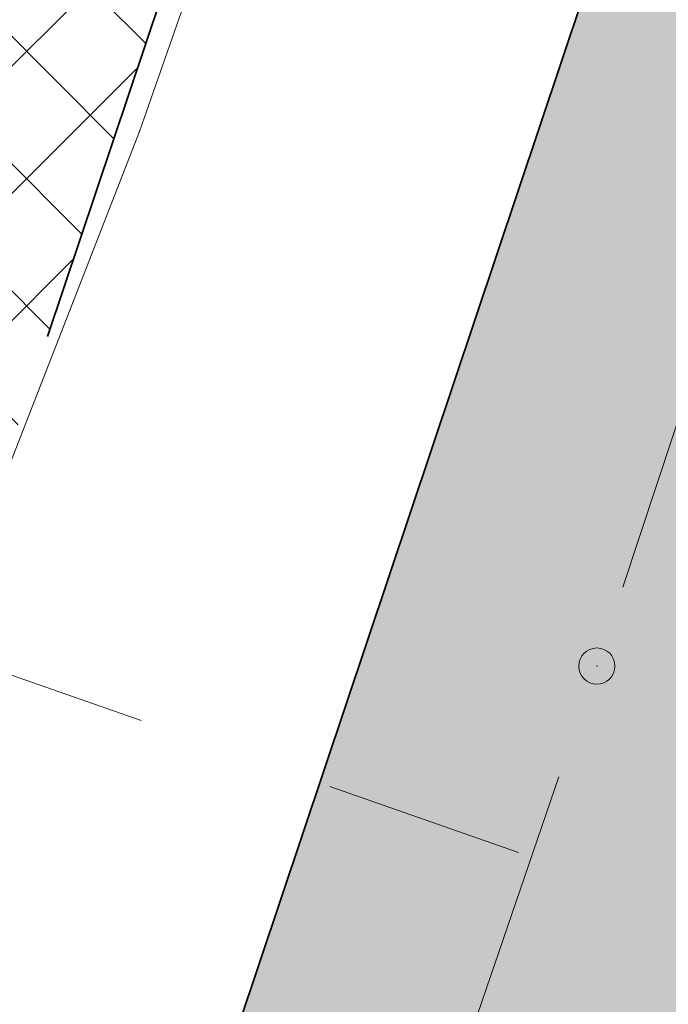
# Model space of a CAD drawing. Header units: metres. Extents: x 6599594 to 6600699, y 5687867 to 5691114.
# Tile 192 of 256: x 6599957.05 to 6599958.68, y 5688888.11 to 5688890.58. Entities that reach past the tile are written whole.
import ezdxf

# ---------------------------------------------------------------- set-up
doc = ezdxf.new("R2010")
doc.units = ezdxf.units.M
doc.header["$MEASUREMENT"] = 0
for name, pattern in [('1', [0]), ('BUG', [1.5, 1, -0.5]), ('L_0_03', [1, 0.5, -0.5]), ('L_0_06', [2, 1.5, -0.5])]:
    doc.linetypes.add(name, pattern=pattern)
doc.layers.get('0').update_dxf_attribs({"color": 253, "linetype": 'CONTINUOUS', "lineweight": 13})
for name, color, linetype, lineweight in [('_kolor chodnik', 50, '1', 5), ('_kolor jezdnia', 4, '1', 0), ('_kolor pobocze', 211, '1', 5), ('_kolor zjazdy kostka', 7, '1', 5), ('_kolor ścieżka @ 1', 10, '1', 0), ('_kraweznik', 7, 'CONTINUOUS', 35), ('_obrzeze', 10, 'BUG', 35), ('OT_Komunikacja', 7, 'CONTINUOUS', 0), ('pkt_sztuczny_i_naturalny', 7, 'CONTINUOUS', 5)]:
    doc.layers.add(name, color=color, linetype=linetype, lineweight=lineweight)
pattern_1 = [(45, (0, 0), (-0.1414213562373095, 0.1414213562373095), []), (135, (0, 0), (-0.1414213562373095, -0.1414213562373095), [])]

# ---------------------------------------------------------------- blocks, each defined once
blk = doc.blocks.new('168')
at = {"linetype": 'Continuous', "lineweight": 13}
blk.add_hatch(color=0, dxfattribs=at).paths.add_polyline_path([(0, -0.090553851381, 1), (0, 0.090553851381, 1)])
at = {"color": 0, "linetype": 'Continuous', "lineweight": 13}
blk.add_circle((0, 0), 0.090553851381, dxfattribs=at)

msp = doc.modelspace()

# ---------------------------------------------------------------- hatches: boundary and pattern name
at = {"layer": '_kolor chodnik'}
h = msp.add_hatch(dxfattribs=at)
h.set_pattern_fill('ANSI37', color=256, scale=1.6)
h.set_pattern_definition(pattern_1)
h.paths.add_polyline_path([(6599849.938171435, 5688542.085872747), (6599852.232147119, 5688548.938742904), (6599853.573135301, 5688548.489851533), (6599853.827082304, 5688549.248475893), (6599851.793849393, 5688549.929093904), (6599849.895278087, 5688548.982823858), (6599847.823506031, 5688542.793750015)])
edge = h.paths.add_edge_path()
edge.add_line((6600018.106075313, 5689087.454911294), (6600022.42781917, 5689091.229234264))
edge.add_line((6600022.42781917, 5689091.229234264), (6600020.233254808, 5689093.742094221))
edge.add_line((6600020.233254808, 5689093.742094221), (6600017.159471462, 5689091.057656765))
edge.add_arc((6600023.275194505, 5689085.385140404), 8.34143334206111, 137.1531558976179, 148.8016577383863)
edge.add_line((6600016.140105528, 5689089.706021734), (6600018.106075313, 5689087.454911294))
h.paths.add_polyline_path([(6600038.501784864, 5689187.59229436), (6600037.906968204, 5689187.700586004), (6600037.638296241, 5689186.224843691), (6600038.240083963, 5689186.115282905)])
h.paths.add_polyline_path([(6600069.098302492, 5689360.276020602), (6600068.321239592, 5689360.413462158), (6600068.064048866, 5689358.936495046), (6600068.836639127, 5689358.799546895)])
h.paths.add_polyline_path([(6600082.393785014, 5689362.950258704), (6600082.941124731, 5689366.103121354), (6600081.481377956, 5689366.361351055), (6600080.923159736, 5689363.210828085)])
h.paths.add_polyline_path([(6600074.022236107, 5689388.065861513), (6600072.983907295, 5689388.249860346), (6600072.723374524, 5689386.772538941), (6600073.760538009, 5689386.588865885)])
h.paths.add_polyline_path([(6600105.602402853, 5689486.45426531), (6600106.738797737, 5689489.760539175), (6600105.28818975, 5689490.281952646), (6600104.132785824, 5689486.965912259)])
h.paths.add_polyline_path([(6600132.519778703, 5689678.737346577), (6600131.636986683, 5689678.922259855), (6600131.330470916, 5689677.453953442), (6600132.212256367, 5689677.269208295)])
h.paths.add_polyline_path([(6600156.649397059, 5689798.7449027), (6600156.48800471, 5689797.95886096), (6600157.450195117, 5689797.757316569), (6600157.615023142, 5689798.542205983)])
h.paths.add_polyline_path([(6600189.055358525, 5689948.643107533), (6600187.902868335, 5689948.884512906), (6600187.600024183, 5689947.417400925), (6600188.748131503, 5689947.176379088)])
edge = h.paths.add_edge_path()
edge.add_line((6600204.459383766, 5690032.969035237), (6600204.153258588, 5690031.227801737))
edge.add_arc((6600202.328347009, 5690027.299936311), 4.331100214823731, 41.853001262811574, 65.08011546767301, ccw=False)
edge.add_arc((6600032.903931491, 5690051.979071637), 174.020003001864, 352.8070218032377, 353.495463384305)
edge.add_arc((6600202.372679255, 5690027.343587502), 5.999999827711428, 55.12102442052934, 69.64815978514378)
edge = h.paths.add_edge_path()
edge.add_line((6600205.046027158, 5690040.265402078), (6600204.972740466, 5690038.483452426))
edge.add_arc((6600203.986269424, 5690044.401803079), 5.999999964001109, 279.4630688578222, 294.9140560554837)
edge.add_line((6600206.513819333, 5690038.960158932), (6600206.607027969, 5690041.030672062))
edge.add_arc((6600203.986269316, 5690044.401803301), 4.270000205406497, 284.3702444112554, 307.86193139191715, ccw=False)
edge = h.paths.add_edge_path()
edge.add_arc((6600203.547470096, 5690044.558759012), 6.446878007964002, 324.43500910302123, 356.20133685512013, ccw=False)
edge.add_arc((6600203.986269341, 5690044.401803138), 6.000000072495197, 323.2169970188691, 357.4193489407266)
h.paths.add_polyline_path([(6600208.910055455, 5690121.713696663), (6600208.146285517, 5690121.748120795), (6600207.125602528, 5690121.794124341), (6600209.971605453, 5690121.665851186)])
edge = h.paths.add_edge_path()
edge.add_line((6600238.769818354, 5690481.648294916), (6600240.338176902, 5690490.87374652))
edge.add_line((6600240.338176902, 5690490.87374652), (6600241.251295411, 5690510.829461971))
edge.add_line((6600241.251295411, 5690510.829461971), (6600239.524022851, 5690510.928942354))
edge.add_line((6600239.524022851, 5690510.928942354), (6600238.633343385, 5690491.167757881))
edge.add_line((6600238.633343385, 5690491.167757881), (6600234.579716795, 5690467.661262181))
edge.add_line((6600234.579716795, 5690467.661262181), (6600234.449796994, 5690464.966873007))
edge.add_arc((6600242.443669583, 5690464.607462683), 8.001948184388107, 177.4256737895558, 268.2543056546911)
edge.add_line((6600242.199903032, 5690456.609228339), (6600242.216657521, 5690457.359274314))
edge.add_line((6600242.216657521, 5690457.359274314), (6600242.305257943, 5690458.836738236))
edge.add_arc((6600242.444504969, 5690464.607952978), 5.772894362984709, 177.0298084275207, 268.6178439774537, ccw=False)
edge.add_line((6600236.679365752, 5690464.907083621), (6600236.951876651, 5690470.95443634))
edge.add_line((6600236.951876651, 5690470.95443634), (6600238.15078669, 5690478.210832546))
edge.add_line((6600238.15078669, 5690478.210832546), (6600238.769818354, 5690481.648294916))
h.paths.add_polyline_path([(6600238.769818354, 5690481.648294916), (6600238.15078669, 5690478.210832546), (6600239.670056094, 5690477.930590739), (6600240.266710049, 5690481.376366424)])
edge = h.paths.add_edge_path()
edge.add_line((6600223.366500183, 5690460.339976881), (6600223.278629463, 5690457.997544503))
edge.add_arc((6600220.967166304, 5690465.656339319), 7.999999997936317, 286.7940807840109, 300.2738222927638)
edge.add_line((6600225.000231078, 5690458.747331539), (6600225.240084, 5690461.623695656))
edge.add_arc((6600221.105749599, 5690465.648640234), 5.76999998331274, 293.06724424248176, 315.7681070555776, ccw=False)
edge = h.paths.add_edge_path()
edge.add_arc((6600220.025145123, 5690444.676291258), 5.770000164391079, 37.996647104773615, 59.94382588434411, ccw=False)
edge.add_line((6600224.572175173, 5690448.22839199), (6600224.817793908, 5690451.081798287))
edge.add_arc((6600220.025145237, 5690444.676291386), 7.999999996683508, 53.19588653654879, 68.15166733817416)
edge.add_line((6600223.00235276, 5690452.101669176), (6600222.91504296, 5690449.670427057))
edge = h.paths.add_edge_path()
edge.add_arc((6600221.105749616, 5690465.648640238), 7.999999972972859, 328.0222308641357, 357.0132597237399)
edge.add_line((6600229.094882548, 5690465.23180147), (6600229.218816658, 5690467.593604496))
edge.add_line((6600229.218816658, 5690467.593604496), (6600228.218919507, 5690467.645774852))
edge.add_line((6600228.218919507, 5690467.645774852), (6600227.891778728, 5690461.411918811))
h.paths.add_polyline_path([(6600200.980142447, 5690012.236744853), (6600202.317278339, 5690011.956662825), (6600202.522293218, 5690012.935421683), (6600201.182321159, 5690013.216097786)])
h.paths.add_polyline_path([(6600196.457878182, 5689983.98337835), (6600195.202332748, 5689984.246370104), (6600194.899091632, 5689982.777335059), (6600196.150355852, 5689982.515240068)])
edge = h.paths.add_edge_path()
edge.add_line((6600112.305909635, 5689517.991018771), (6600112.691041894, 5689519.807934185))
edge.add_line((6600112.691041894, 5689519.807934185), (6600113.245521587, 5689522.423769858))
edge.add_line((6600113.245521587, 5689522.423769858), (6600111.553124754, 5689522.782507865))
edge.add_line((6600111.553124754, 5689522.782507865), (6600107.405864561, 5689503.21722655))
edge.add_line((6600107.405864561, 5689503.21722655), (6600099.494506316, 5689480.361667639))
edge.add_line((6600099.494506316, 5689480.361667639), (6600099.182814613, 5689478.891218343))
edge.add_arc((6600107.008997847, 5689477.232359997), 8.000059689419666, 168.0325629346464, 257.7529108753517)
edge.add_line((6600105.311960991, 5689469.414366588), (6600105.784990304, 5689471.593619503))
edge.add_arc((6600107.008927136, 5689477.232314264), 5.769999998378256, 168.0321375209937, 257.7533362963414, ccw=False)
edge.add_line((6600101.364343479, 5689478.42879883), (6600101.647245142, 5689479.76342708))
edge.add_line((6600101.647245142, 5689479.76342708), (6600104.132785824, 5689486.965912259))
edge.add_line((6600104.132785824, 5689486.965912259), (6600105.28818975, 5689490.281952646))
edge.add_line((6600105.28818975, 5689490.281952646), (6600108.240043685, 5689498.809726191))
edge.add_line((6600108.240043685, 5689498.809726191), (6600112.305909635, 5689517.991018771))
h.paths.add_polyline_path([(6600136.009573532, 5689645.499114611), (6600138.333647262, 5689645.012304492), (6600138.661671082, 5689646.578318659), (6600134.869459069, 5689647.372651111)])
at = {"layer": '_kolor jezdnia'}
h = msp.add_hatch(dxfattribs=at)
h.set_pattern_fill('ANSI37', color=4, scale=3.5)
h.set_pattern_definition([(45, (0, 0), (-0.3093592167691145, 0.3093592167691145), []), (135, (0, 0), (-0.3093592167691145, -0.3093592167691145), [])])
edge = h.paths.add_edge_path()
edge.add_line((6599833.066047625, 5688539.933393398), (6599850.649511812, 5688527.983462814))
edge.add_arc((6599857.337592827, 5688536.653968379), 10.95025544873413, 169.5012687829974, 232.3548431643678, ccw=False)
edge.add_arc((6599858.085851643, 5688536.618142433), 11.69295282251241, 162.2507788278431, 169.9967502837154, ccw=False)
edge.add_line((6599846.949484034, 5688540.182754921), (6599847.823506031, 5688542.793750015))
edge.add_line((6599847.823506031, 5688542.793750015), (6599849.895278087, 5688548.982823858))
edge.add_line((6599849.895278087, 5688548.982823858), (6599852.434748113, 5688556.56906746))
edge.add_line((6599852.434748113, 5688556.56906746), (6599928.48625871, 5688783.760284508))
edge.add_line((6599928.48625871, 5688783.760284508), (6599931.025728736, 5688791.34652811))
edge.add_line((6599931.025728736, 5688791.34652811), (6599996.657773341, 5688987.411326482))
edge.add_line((6599996.657773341, 5688987.411326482), (6599999.197243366, 5688994.997570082))
edge.add_line((6599999.197243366, 5688994.997570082), (6600021.930100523, 5689062.908193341))
edge.add_line((6600021.930100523, 5689062.908193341), (6600017.620224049, 5689067.371531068))
edge.add_line((6600017.620224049, 5689067.371531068), (6600016.714558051, 5689064.654078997))
edge.add_line((6600016.714558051, 5689064.654078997), (6600012.423620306, 5689051.835617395))
edge.add_line((6600012.423620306, 5689051.835617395), (6600009.884150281, 5689044.249373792))
edge.add_line((6600009.884150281, 5689044.249373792), (6599977.53516164, 5688947.612159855))
edge.add_line((6599977.53516164, 5688947.612159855), (6599974.995691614, 5688940.025916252))
edge.add_line((6599974.995691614, 5688940.025916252), (6599942.096912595, 5688841.746295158))
edge.add_line((6599942.096912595, 5688841.746295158), (6599939.557442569, 5688834.160051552))
edge.add_line((6599939.557442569, 5688834.160051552), (6599882.679288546, 5688664.246042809))
edge.add_line((6599882.679288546, 5688664.246042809), (6599880.139818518, 5688656.659799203))
edge.add_line((6599880.139818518, 5688656.659799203), (6599852.46454386, 5688573.984527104))
edge.add_line((6599852.46454386, 5688573.984527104), (6599842.470137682, 5688544.127903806))
edge.add_arc((6599835.706422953, 5688546.652910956), 7.219660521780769, 248.5480913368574, 339.52856074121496, ccw=False)
h.paths.add_polyline_path([(6600044.653202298, 5689172.271628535), (6600046.276244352, 5689181.431901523), (6600047.759199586, 5689189.801539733), (6600051.0603021, 5689208.432603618), (6600052.368792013, 5689215.817578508), (6600054.808584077, 5689229.587499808), (6600056.11707399, 5689236.972474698), (6600057.346666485, 5689243.912161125), (6600058.655146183, 5689251.297078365), (6600058.831439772, 5689252.292060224), (6600060.098987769, 5689259.445963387), (6600060.139929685, 5689259.677035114), (6600061.407468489, 5689266.830886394), (6600072.329030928, 5689328.470998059), (6600073.637511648, 5689335.855921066), (6600077.337304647, 5689356.73715072), (6600078.820259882, 5689365.106788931), (6600081.142794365, 5689378.214921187), (6600082.538516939, 5689386.092227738), (6600095.187867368, 5689457.483787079), (6600091.082877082, 5689465.8405575), (6600089.043088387, 5689454.328211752), (6600087.870641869, 5689447.711051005), (6600087.560133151, 5689445.958573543), (6600086.562151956, 5689440.326076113), (6600082.433200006, 5689417.022719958), (6600080.95024477, 5689408.65308175), (6600077.202698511, 5689387.502337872), (6600075.719743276, 5689379.132699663), (6600073.469199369, 5689366.430874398), (6600071.986244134, 5689358.061236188), (6600069.98686466, 5689346.776955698), (6600068.591142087, 5689338.899649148), (6600065.559290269, 5689321.78820693), (6600064.163567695, 5689313.910900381), (6600059.719426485, 5689288.828650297), (6600058.323703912, 5689280.951343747), (6600057.563846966, 5689276.662793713), (6600056.168124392, 5689268.785487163), (6600054.804920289, 5689261.091711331), (6600053.409197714, 5689253.21440478), (6600053.264817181, 5689252.399536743), (6600051.869094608, 5689244.522230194), (6600051.183555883, 5689240.653124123), (6600049.787833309, 5689232.775817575), (6600046.593849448, 5689214.749319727), (6600045.198126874, 5689206.872013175), (6600044.41754409, 5689202.466488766), (6600042.934588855, 5689194.096850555), (6600036.429952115, 5689157.38538759), (6600034.946996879, 5689149.01574938), (6600030.579776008, 5689124.367629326), (6600027.529365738, 5689107.151445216), (6600024.895072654, 5689094.014582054), (6600030.583685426, 5689094.264316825), (6600032.945013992, 5689106.191885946), (6600043.170247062, 5689163.901990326)])
edge = h.paths.add_edge_path()
edge.add_line((6600111.106812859, 5689535.144351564), (6600111.256844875, 5689535.85214863))
edge.add_line((6600111.256844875, 5689535.85214863), (6600112.915748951, 5689543.678261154))
edge.add_line((6600112.915748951, 5689543.678261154), (6600117.304772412, 5689564.384094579))
edge.add_line((6600117.304772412, 5689564.384094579), (6600119.067357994, 5689572.699339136))
edge.add_line((6600119.067357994, 5689572.699339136), (6600120.087667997, 5689577.512794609))
edge.add_line((6600120.087667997, 5689577.512794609), (6600121.642890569, 5689584.849775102))
edge.add_line((6600121.642890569, 5689584.849775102), (6600128.436769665, 5689616.900852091))
edge.add_line((6600128.436769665, 5689616.900852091), (6600129.991992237, 5689624.237832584))
edge.add_line((6600129.991992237, 5689624.237832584), (6600132.660554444, 5689636.827148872))
edge.add_line((6600132.660554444, 5689636.827148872), (6600133.208838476, 5689639.444704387))
edge.add_line((6600133.208838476, 5689639.444704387), (6600134.848957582, 5689647.274775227))
edge.add_line((6600134.848957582, 5689647.274775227), (6600138.97649476, 5689666.979995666))
edge.add_line((6600138.97649476, 5689666.979995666), (6600140.51410642, 5689674.320687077))
edge.add_line((6600140.51410642, 5689674.320687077), (6600145.209128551, 5689696.735129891))
edge.add_line((6600145.209128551, 5689696.735129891), (6600146.746740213, 5689704.075821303))
edge.add_line((6600146.746740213, 5689704.075821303), (6600151.462308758, 5689726.588354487))
edge.add_line((6600151.462308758, 5689726.588354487), (6600152.999920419, 5689733.929045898))
edge.add_line((6600152.999920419, 5689733.929045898), (6600155.244070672, 5689744.642813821))
edge.add_line((6600155.244070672, 5689744.642813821), (6600156.781682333, 5689751.983505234))
edge.add_line((6600156.781682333, 5689751.983505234), (6600161.635515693, 5689775.156126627))
edge.add_line((6600161.635515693, 5689775.156126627), (6600163.378142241, 5689783.475576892))
edge.add_line((6600163.378142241, 5689783.475576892), (6600163.850769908, 5689785.731942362))
edge.add_line((6600163.850769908, 5689785.731942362), (6600167.028500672, 5689800.902704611))
edge.add_line((6600167.028500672, 5689800.902704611), (6600179.49088801, 5689860.399222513))
edge.add_line((6600179.49088801, 5689860.399222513), (6600181.233514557, 5689868.718672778))
edge.add_line((6600181.233514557, 5689868.718672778), (6600181.84713393, 5689871.648144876))
edge.add_line((6600181.84713393, 5689871.648144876), (6600183.384745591, 5689878.988836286))
edge.add_line((6600183.384745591, 5689878.988836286), (6600184.935818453, 5689886.393792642))
edge.add_line((6600184.935818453, 5689886.393792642), (6600186.575937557, 5689894.223863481))
edge.add_line((6600186.575937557, 5689894.223863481), (6600194.05133812, 5689929.912074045))
edge.add_line((6600194.05133812, 5689929.912074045), (6600195.691457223, 5689937.742144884))
edge.add_line((6600195.691457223, 5689937.742144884), (6600202.915799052, 5689972.231779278))
edge.add_line((6600202.915799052, 5689972.231779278), (6600204.555918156, 5689980.061850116))
edge.add_line((6600204.555918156, 5689980.061850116), (6600206.062781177, 5689987.255744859))
edge.add_line((6600206.062781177, 5689987.255744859), (6600207.702900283, 5689995.085815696))
edge.add_line((6600207.702900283, 5689995.085815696), (6600210.232559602, 5690007.162628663))
edge.add_line((6600210.232559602, 5690007.162628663), (6600211.694938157, 5690014.144150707))
edge.add_arc((6600028.177652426, 5690052.584442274), 187.5000004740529, 348.1696294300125, 357.4195276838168)
edge.add_line((6600215.487522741, 5690044.142720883), (6600208.310270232, 5690026.480446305))
edge.add_arc((6600032.903933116, 5690051.97907145), 177.2500013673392, 348.1696294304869, 351.7289130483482, ccw=False)
edge.add_line((6600206.38894146, 5690015.640182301), (6600205.966941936, 5690013.625519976))
edge.add_line((6600205.966941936, 5690013.625519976), (6600204.326822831, 5690005.795449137))
edge.add_line((6600204.326822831, 5690005.795449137), (6600197.076961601, 5689971.183982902))
edge.add_line((6600197.076961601, 5689971.183982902), (6600195.334335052, 5689962.864532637))
edge.add_line((6600195.334335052, 5689962.864532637), (6600193.44722506, 5689953.855305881))
edge.add_line((6600193.44722506, 5689953.855305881), (6600191.909227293, 5689946.512771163))
edge.add_line((6600191.909227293, 5689946.512771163), (6600185.496844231, 5689915.899498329))
edge.add_line((6600185.496844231, 5689915.899498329), (6600183.856521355, 5689908.068454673))
edge.add_line((6600183.856521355, 5689908.068454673), (6600182.066605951, 5689899.523243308))
edge.add_line((6600182.066605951, 5689899.523243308), (6600180.32407057, 5689891.204228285))
edge.add_line((6600180.32407057, 5689891.204228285), (6600174.320344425, 5689862.541919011))
edge.add_line((6600174.320344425, 5689862.541919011), (6600172.577809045, 5689854.222903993))
edge.add_line((6600172.577809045, 5689854.222903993), (6600163.663810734, 5689811.666703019))
edge.add_line((6600163.663810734, 5689811.666703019), (6600162.023782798, 5689803.837067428))
edge.add_line((6600162.023782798, 5689803.837067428), (6600160.924220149, 5689798.587659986))
edge.add_line((6600160.924220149, 5689798.587659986), (6600159.279208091, 5689790.734229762))
edge.add_line((6600159.279208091, 5689790.734229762), (6600157.107250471, 5689780.365115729))
edge.add_line((6600157.107250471, 5689780.365115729), (6600155.462238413, 5689772.511685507))
edge.add_line((6600155.462238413, 5689772.511685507), (6600153.380318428, 5689762.572418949))
edge.add_line((6600153.380318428, 5689762.572418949), (6600151.735124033, 5689754.718118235))
edge.add_line((6600151.735124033, 5689754.718118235), (6600148.586504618, 5689739.686336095))
edge.add_line((6600148.586504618, 5689739.686336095), (6600146.885007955, 5689731.563243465))
edge.add_line((6600146.885007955, 5689731.563243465), (6600141.75088822, 5689707.052510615))
edge.add_line((6600141.75088822, 5689707.052510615), (6600140.110896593, 5689699.223048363))
edge.add_line((6600140.110896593, 5689699.223048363), (6600133.483561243, 5689667.583574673))
edge.add_line((6600133.483561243, 5689667.583574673), (6600131.860394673, 5689659.834436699))
edge.add_line((6600131.860394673, 5689659.834436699), (6600131.740984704, 5689659.26436315))
edge.add_line((6600131.740984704, 5689659.26436315), (6600130.117814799, 5689651.515209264))
edge.add_line((6600130.117814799, 5689651.515209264), (6600127.27873359, 5689637.961189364))
edge.add_line((6600127.27873359, 5689637.961189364), (6600126.924568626, 5689636.290366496))
edge.add_line((6600126.924568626, 5689636.290366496), (6600125.166244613, 5689627.995226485))
edge.add_line((6600125.166244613, 5689627.995226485), (6600118.009503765, 5689594.232298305))
edge.add_line((6600118.009503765, 5689594.232298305), (6600116.25117975, 5689585.937158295))
edge.add_line((6600116.25117975, 5689585.937158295), (6600113.665314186, 5689573.737975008))
edge.add_line((6600113.665314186, 5689573.737975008), (6600111.898534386, 5689565.402943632))
edge.add_line((6600111.898534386, 5689565.402943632), (6600104.889982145, 5689532.339115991))
edge.add_line((6600104.889982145, 5689532.339115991), (6600103.22663594, 5689524.492047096))
edge.add_line((6600103.22663594, 5689524.492047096), (6600096.623876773, 5689493.342605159))
edge.add_line((6600096.623876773, 5689493.342605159), (6600094.968986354, 5689485.535427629))
edge.add_line((6600094.968986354, 5689485.535427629), (6600094.300101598, 5689482.379870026))
edge.add_line((6600094.300101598, 5689482.379870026), (6600099.182814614, 5689478.891218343))
edge.add_line((6600099.182814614, 5689478.891218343), (6600099.494506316, 5689480.361667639))
edge.add_line((6600099.494506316, 5689480.361667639), (6600111.106812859, 5689535.144351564))
edge = h.paths.add_edge_path()
edge.add_arc((6600239.213891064, 5690851.400367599), 10.00000000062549, -2.8342403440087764, 76.13703556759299, ccw=False)
edge.add_line((6600249.201658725, 5690850.905901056), (6600249.082723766, 5690848.503524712))
edge.add_line((6600249.082723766, 5690848.503524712), (6600247.016487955, 5690806.767468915))
edge.add_line((6600247.016487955, 5690806.767468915), (6600246.092398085, 5690789.152178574))
edge.add_line((6600246.092398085, 5690789.152178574), (6600233.768116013, 5690572.015170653))
edge.add_line((6600233.768116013, 5690572.015170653), (6600228.959056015, 5690465.296202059))
edge.add_line((6600228.959056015, 5690465.296202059), (6600234.588724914, 5690465.017134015))
edge.add_line((6600234.588724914, 5690465.017134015), (6600239.262540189, 5690571.767576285))
edge.add_line((6600239.262540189, 5690571.767576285), (6600252.50503885, 5690806.400146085))
edge.add_line((6600252.50503885, 5690806.400146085), (6600254.569211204, 5690848.094521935))
edge.add_arc((6600262.559425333, 5690847.6989487), 7.999999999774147, 76.13703557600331, 177.1657596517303, ccw=False)
edge.add_line((6600264.476229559, 5690855.465921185), (6600241.609896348, 5690861.109083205))
edge = h.paths.add_edge_path()
edge.add_line((6600250.031475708, 5690451.625307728), (6600250.231741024, 5690455.772579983))
edge.add_line((6600250.231741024, 5690455.772579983), (6600246.257763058, 5690456.417303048))
edge.add_line((6600246.257763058, 5690456.417303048), (6600242.171761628, 5690456.61060902))
edge.add_arc((6600242.563100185, 5690464.586983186), 7.985968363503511, 176.9123644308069, 267.1911945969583, ccw=False)
edge.add_line((6600234.588724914, 5690465.017134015), (6600228.959056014, 5690465.296202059))
edge.add_arc((6600220.965133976, 5690465.657286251), 8.002072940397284, 267.8289300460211, 357.413716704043, ccw=False)
edge.add_line((6600220.661989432, 5690457.660957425), (6600212.406915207, 5690458.119572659))
edge.add_line((6600212.406915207, 5690458.119572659), (6600208.431872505, 5690457.817501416))
edge.add_line((6600208.431872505, 5690457.817501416), (6600208.233912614, 5690454.548331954))
edge.add_line((6600208.233912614, 5690454.548331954), (6600212.129565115, 5690453.127270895))
edge.add_line((6600212.129565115, 5690453.127270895), (6600218.640548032, 5690452.76554962))
edge.add_line((6600218.640548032, 5690452.76554962), (6600216.486747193, 5690452.885205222))
edge.add_line((6600216.486747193, 5690452.885205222), (6600220.468905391, 5690452.663974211))
edge.add_arc((6600220.025145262, 5690444.676291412), 7.99999997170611, -0.3386579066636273, 86.8201700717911, ccw=False)
edge.add_line((6600228.025005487, 5690444.629006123), (6600227.803602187, 5690439.649256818))
edge.add_line((6600227.803602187, 5690439.649256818), (6600226.885525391, 5690435.936828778))
edge.add_line((6600226.885525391, 5690435.936828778), (6600225.534849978, 5690405.967249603))
edge.add_line((6600225.534849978, 5690405.967249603), (6600226.115199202, 5690402.187514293))
edge.add_line((6600226.115199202, 5690402.187514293), (6600213.445139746, 5690121.008786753))
edge.add_line((6600213.445139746, 5690121.008786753), (6600213.352800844, 5690118.960058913))
edge.add_line((6600213.352800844, 5690118.960058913), (6600209.980184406, 5690044.131649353))
edge.add_arc((6600203.98626942, 5690044.401803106), 5.999999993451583, 257.4162346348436, 357.41934921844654, ccw=False)
edge.add_line((6600202.679069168, 5690038.545931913), (6600201.589735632, 5690033.666039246))
edge.add_line((6600201.589735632, 5690033.666039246), (6600203.67987942, 5690033.199458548))
edge.add_arc((6600202.372679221, 5690027.343587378), 5.999999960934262, -8.27108729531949, 77.41623506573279, ccw=False)
edge.add_line((6600208.310270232, 5690026.480446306), (6600215.487522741, 5690044.142720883))
edge.add_line((6600215.487522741, 5690044.142720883), (6600216.199687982, 5690059.9446614))
edge.add_line((6600216.199687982, 5690059.9446614), (6600216.537356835, 5690067.437056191))
edge.add_line((6600216.537356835, 5690067.437056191), (6600223.893528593, 5690230.66011469))
edge.add_line((6600223.893528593, 5690230.66011469), (6600224.231197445, 5690238.152509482))
edge.add_line((6600224.231197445, 5690238.152509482), (6600233.507835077, 5690443.987992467))
edge.add_arc((6600241.499722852, 5690443.627812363), 7.999999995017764, 87.29208981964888, 177.4195277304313, ccw=False)
edge.add_line((6600241.877677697, 5690451.618879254), (6600246.021541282, 5690451.422886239))
edge.add_line((6600246.021541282, 5690451.422886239), (6600246.427694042, 5690451.44338883))
edge.add_line((6600246.427694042, 5690451.44338883), (6600246.79397003, 5690451.461878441))
edge.add_line((6600246.79397003, 5690451.461878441), (6600250.031475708, 5690451.625307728))
edge = h.paths.add_edge_path()
edge.add_line((6600007.33756506, 5689086.20374581), (6600006.980466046, 5689080.740822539))
edge.add_line((6600006.980466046, 5689080.740822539), (6600007.229745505, 5689080.720859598))
edge.add_line((6600007.229745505, 5689080.720859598), (6600008.093335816, 5689080.601653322))
edge.add_line((6600008.093335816, 5689080.601653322), (6600008.702681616, 5689080.53831051))
edge.add_arc((6600008.140193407, 5689070.554142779), 9.999999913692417, -18.557800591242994, 86.77547804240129, ccw=False)
edge.add_line((6600017.620224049, 5689067.371531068), (6600021.930100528, 5689062.908193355))
edge.add_arc((6599734.83819726, 5689159.011261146), 302.7499967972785, 341.4922000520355, 343.8640860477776)
edge.add_arc((6600034.895369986, 5689072.315877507), 9.581213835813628, 98.63328270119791, 164.5273290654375, ccw=False)
edge.add_line((6600033.457137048, 5689081.788529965), (6600033.832640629, 5689081.798737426))
edge.add_line((6600033.832640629, 5689081.798737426), (6600034.422462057, 5689082.05700874))
edge.add_line((6600034.422462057, 5689082.05700874), (6600036.833623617, 5689082.139040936))
edge.add_line((6600036.833623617, 5689082.139040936), (6600036.730225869, 5689087.148851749))
edge.add_line((6600036.730225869, 5689087.148851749), (6600036.579860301, 5689087.134303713))
edge.add_arc((6600036.479565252, 5689093.136286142), 6.002820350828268, 169.1687651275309, 270.9573417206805, ccw=False)
edge.add_line((6600030.583685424, 5689094.264316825), (6600024.895072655, 5689094.014582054))
edge.add_arc((6600015.200558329, 5689096.162123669), 9.929528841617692, 271.0943432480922, 347.5094668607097, ccw=False)
edge.add_arc((6600014.909438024, 5689089.646776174), 3.446070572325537, 264.4236009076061, 278.0194998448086, ccw=False)
edge.add_line((6600014.574573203, 5689086.217014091), (6600014.299554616, 5689086.232508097))
edge.add_line((6600014.299554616, 5689086.232508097), (6600010.474232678, 5689086.448019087))
edge.add_line((6600010.474232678, 5689086.448019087), (6600007.33756506, 5689086.20374581))
edge = h.paths.add_edge_path()
edge.add_line((6600105.490725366, 5689463.953528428), (6600106.927559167, 5689464.047234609))
edge.add_line((6600106.927559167, 5689464.047234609), (6600107.835, 5689468.66))
edge.add_line((6600107.835, 5689468.66), (6600105.311960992, 5689469.414366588))
edge.add_arc((6600107.008997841, 5689477.232359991), 8.000059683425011, 168.0325628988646, 257.75291091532, ccw=False)
edge.add_line((6600099.182814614, 5689478.891218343), (6600094.300101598, 5689482.379870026))
edge.add_arc((6600586.245114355, 5689378.104238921), 502.8750369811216, 168.032376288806, 169.9522165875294)
edge.add_line((6600091.082877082, 5689465.8405575), (6600095.187867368, 5689457.483787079))
edge.add_arc((6600103.065173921, 5689456.088064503), 8.000000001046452, 77.7533362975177, 169.9524553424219, ccw=False)
edge.add_line((6600104.762140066, 5689463.906012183), (6600105.490725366, 5689463.953528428))
at = {"layer": '_kolor pobocze'}
h = msp.add_hatch(dxfattribs=at)
h.set_pattern_fill('ANSI37', color=256, scale=1.6)
h.set_pattern_definition(pattern_1)
edge = h.paths.add_edge_path()
edge.add_line((6600035.926965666, 5689101.569442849), (6600036.046865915, 5689102.311543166))
edge.add_arc((6600058.171848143, 5689233.778275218), 133.3154772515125, 259.4578941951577, 260.4470163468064, ccw=False)
edge.add_line((6600033.780707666, 5689102.713067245), (6600032.142559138, 5689101.847662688))
edge.add_arc((6599734.838175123, 5689159.011266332), 302.7500195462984, 347.6801154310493, 349.11639019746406, ccw=False)
edge.add_arc((6600036.478170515, 5689093.133441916), 6.000000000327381, 167.68011541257, 271.5571101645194)
edge.add_line((6600036.64121064, 5689087.1356575), (6600036.730491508, 5689087.137804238))
edge.add_line((6600036.730491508, 5689087.137804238), (6600036.712463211, 5689087.887583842))
edge.add_line((6600036.712463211, 5689087.887583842), (6600036.559840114, 5689087.884077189))
edge.add_arc((6600036.482532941, 5689093.14290691), 5.259397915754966, 170.6455005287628, 270.8422131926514, ccw=False)
edge.add_arc((6600545.796425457, 5688991.216220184), 524.6691769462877, 167.9170060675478, 168.7028219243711, ccw=False)
edge.add_line((6600032.751078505, 5689101.044345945), (6600034.011432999, 5689101.917298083))
edge.add_line((6600034.011432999, 5689101.917298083), (6600035.926965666, 5689101.569442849))
edge = h.paths.add_edge_path()
edge.add_line((6600002.828843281, 5688994.032881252), (6600003.066918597, 5688994.74409159))
edge.add_line((6600003.066918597, 5688994.74409159), (6600001.227880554, 5688995.359703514))
edge.add_line((6600001.227880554, 5688995.359703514), (6600000.55876659, 5688996.702196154))
edge.add_line((6600000.55876659, 5688996.702196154), (6600022.641310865, 5689062.67011804))
edge.add_arc((6599734.838193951, 5689159.011262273), 303.5000002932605, 341.4922000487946, 343.8640860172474)
edge.add_arc((6600035.267451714, 5689072.092773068), 9.250000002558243, 91.55711016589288, 163.8640860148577, ccw=False)
edge.add_line((6600035.016098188, 5689081.339357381), (6600036.868703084, 5689081.389717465))
edge.add_line((6600036.868703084, 5689081.389717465), (6600036.850674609, 5689082.139504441))
edge.add_line((6600036.850674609, 5689082.139504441), (6600034.99571817, 5689082.089080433))
edge.add_arc((6600035.267451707, 5689072.092773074), 9.999999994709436, 91.55711014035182, 163.8640860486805)
edge.add_arc((6599734.838192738, 5689159.011262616), 302.7500015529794, 341.4922000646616, 343.8640860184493, ccw=False)
edge.add_line((6600021.930100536, 5689062.908193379), (6599999.748942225, 5688996.645678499))
edge.add_line((6599999.748942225, 5688996.645678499), (6600000.695212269, 5688994.747107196))
edge.add_line((6600000.695212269, 5688994.747107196), (6600002.828843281, 5688994.032881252))
h.paths.add_polyline_path([(6599971.7492186, 5688907.297112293), (6599971.084233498, 5688908.631320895), (6599997.822068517, 5688988.526766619), (6599999.164561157, 5688989.195880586), (6600001.003599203, 5688988.580268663), (6600001.241674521, 5688989.291479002), (6599999.108043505, 5688990.005704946), (6599997.209472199, 5688989.059434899), (6599970.270280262, 5688908.583087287), (6599971.216550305, 5688906.684515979), (6599973.350181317, 5688905.970290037), (6599973.588256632, 5688906.681500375)])
h.paths.add_polyline_path([(6599932.504667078, 5688790.060553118), (6599931.835553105, 5688791.403045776), (6599968.343406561, 5688900.4641754), (6599969.685899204, 5688901.133289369), (6599971.524937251, 5688900.517677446), (6599971.763012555, 5688901.228887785), (6599969.629381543, 5688901.94311373), (6599967.730810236, 5688900.996843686), (6599931.025728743, 5688791.34652811), (6599931.971998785, 5688789.447956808), (6599934.105629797, 5688788.73373086), (6599934.343705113, 5688789.4449412)])
at = {"layer": '_kolor zjazdy kostka'}
h = msp.add_hatch(dxfattribs=at)
h.set_pattern_fill('ANSI37', color=256, scale=1.6)
h.set_pattern_definition(pattern_1)
h.paths.add_polyline_path([(6600244.137440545, 5690813.934732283), (6600242.369522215, 5690814.022127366), (6600242.097568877, 5690808.528921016), (6600243.865482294, 5690808.441426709)])
h.paths.add_polyline_path([(6600247.012128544, 5690806.679412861), (6600247.442736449, 5690815.377295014), (6600247.393289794, 5690814.378518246), (6600247.113277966, 5690808.722537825)])
h.paths.add_polyline_path([(6600242.297085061, 5690788.088808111), (6600240.958726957, 5690788.155683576), (6600240.648818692, 5690782.664569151), (6600241.987258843, 5690782.599147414)])
h.paths.add_polyline_path([(6600245.558275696, 5690780.919298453), (6600246.037231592, 5690789.405686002), (6600244.985820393, 5690788.453468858), (6600244.612601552, 5690781.981345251)])
h.paths.add_polyline_path([(6600241.348405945, 5690723.711515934), (6600242.272017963, 5690722.691689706), (6600242.749709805, 5690731.155680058), (6600241.698138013, 5690730.203317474), (6600241.472690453, 5690726.27550499)])
h.paths.add_polyline_path([(6600225.772794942, 5690394.589141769), (6600224.731429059, 5690393.637598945), (6600224.461246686, 5690387.644646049), (6600225.412923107, 5690386.603142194)])
h.paths.add_polyline_path([(6600223.012390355, 5690333.280720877), (6600223.372595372, 5690341.272607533), (6600222.32835346, 5690340.318436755), (6600222.058239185, 5690334.324941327)])
h.paths.add_polyline_path([(6600215.496388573, 5690166.390602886), (6600215.856593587, 5690174.382489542), (6600214.812834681, 5690173.428760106), (6600214.542018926, 5690167.435062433)])
h.paths.add_polyline_path([(6600212.446537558, 5690121.053392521), (6600213.399499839, 5690120.010473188), (6600213.788744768, 5690128.503024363), (6600212.745135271, 5690127.54943145)])
h.paths.add_polyline_path([(6600209.977420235, 5690121.665589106), (6600210.225142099, 5690127.162117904), (6600207.346107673, 5690127.291879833), (6600207.119593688, 5690121.794395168)])
h.paths.add_polyline_path([(6600207.950178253, 5690070.725854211), (6600204.880846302, 5690070.828947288), (6600204.643784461, 5690065.333808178), (6600207.702521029, 5690065.204598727)])
h.paths.add_polyline_path([(6600200.981479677, 5690012.236464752), (6600199.969248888, 5690007.339980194), (6600201.282587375, 5690007.064882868), (6600202.31726072, 5690011.956666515)])
h.paths.add_polyline_path([(6600193.613960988, 5689970.406358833), (6600192.398010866, 5689970.660657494), (6600191.286205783, 5689965.274578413), (6600192.486379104, 5689965.023185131)])
h.paths.add_polyline_path([(6600189.061271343, 5689948.671423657), (6600189.98413328, 5689953.050774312), (6600188.818902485, 5689953.32186217), (6600187.908781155, 5689948.91282903)])
h.paths.add_polyline_path([(6600180.976201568, 5689915.317449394), (6600179.952861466, 5689910.421322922), (6600181.008474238, 5689910.200199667), (6600182.033843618, 5689915.09540201)])
h.paths.add_polyline_path([(6600176.508279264, 5689893.538690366), (6600177.476023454, 5689893.335973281), (6600178.603605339, 5689898.719146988), (6600177.636002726, 5689898.922290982)])
h.paths.add_polyline_path([(6600179.28182965, 5689859.401159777), (6600180.522246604, 5689860.211927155), (6600181.057490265, 5689860.561775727), (6600183.598022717, 5689860.029600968), (6600184.726606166, 5689865.412570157), (6600182.186324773, 5689865.943033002), (6600181.604764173, 5689866.832779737), (6600181.024456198, 5689867.720610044)])
h.paths.add_polyline_path([(6600160.200810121, 5689810.862606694), (6600159.232772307, 5689811.065842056), (6600158.207991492, 5689806.171529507), (6600159.175735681, 5689805.968812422)])
h.paths.add_polyline_path([(6600156.49391753, 5689797.987177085), (6600155.463416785, 5689793.068691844), (6600156.431160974, 5689792.865974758), (6600157.461419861, 5689797.784520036)])
edge = h.paths.add_edge_path()
edge.add_arc((6600173.111981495, 5689800.679690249), 5.999999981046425, 204.673115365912, 239.5411154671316, ccw=False)
edge.add_arc((6600173.162096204, 5689800.685330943), 6.047914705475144, 168.3203586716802, 204.5234866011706, ccw=False)
edge.add_line((6600167.239404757, 5689801.9096668), (6600163.651667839, 5689784.781499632))
edge.add_arc((6600169.524220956, 5689783.551410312), 5.999999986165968, 139.2146049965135, 168.1696294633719, ccw=False)
edge.add_arc((6600169.524220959, 5689783.551410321), 5.999999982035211, 96.80962310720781, 139.2146050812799, ccw=False)
edge.add_line((6600168.812796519, 5689789.509083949), (6600170.070461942, 5689795.507731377))
h.paths.add_polyline_path([(6600163.526364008, 5689776.866746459), (6600166.051243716, 5689776.337874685), (6600167.179826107, 5689781.720838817), (6600164.653945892, 5689782.249920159), (6600163.941148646, 5689783.340449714), (6600163.493329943, 5689784.025580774), (6600161.750703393, 5689775.706130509), (6600162.438017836, 5689776.155376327)])
h.paths.add_polyline_path([(6600152.614191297, 5689774.643430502), (6600153.639138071, 5689779.536616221), (6600152.646757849, 5689779.744928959), (6600151.646447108, 5689774.846147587)])
h.paths.add_polyline_path([(6600150.121074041, 5689767.466820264), (6600148.177624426, 5689758.16795459), (6600149.115997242, 5689757.971390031), (6600151.066362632, 5689767.268392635)])
h.paths.add_polyline_path([(6600142.970741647, 5689739.332500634), (6600141.888449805, 5689734.142420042), (6600144.036614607, 5689733.695518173), (6600145.123068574, 5689738.882330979)])
h.paths.add_polyline_path([(6600136.256357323, 5689701.052153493), (6600137.154085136, 5689700.864096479), (6600138.287960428, 5689706.274871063), (6600137.386492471, 5689706.464182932)])
h.paths.add_polyline_path([(6600130.081494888, 5689667.099389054), (6600129.212847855, 5689667.281639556), (6600128.083282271, 5689661.898895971), (6600128.953953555, 5689661.716447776)])
h.paths.add_polyline_path([(6600128.397394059, 5689659.030340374), (6600127.554144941, 5689659.207226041), (6600126.49340855, 5689653.810049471), (6600127.269860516, 5689653.647397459)])
h.paths.add_polyline_path([(6600134.990411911, 5689640.633636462), (6600137.30714639, 5689640.148363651), (6600138.339560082, 5689645.040620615), (6600136.015486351, 5689645.500958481), (6600135.435178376, 5689646.388788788), (6600134.8548704, 5689647.276619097), (6600133.214751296, 5689639.446548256), (6600134.102581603, 5689640.026856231)])
h.paths.add_polyline_path([(6600122.164164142, 5689634.294831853), (6600121.024067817, 5689628.914244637), (6600122.015114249, 5689628.705875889), (6600123.155614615, 5689634.086346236)])
h.paths.add_polyline_path([(6600114.54207576, 5689593.450769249), (6600113.493359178, 5689593.398339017), (6600112.364315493, 5689588.045694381), (6600113.29076438, 5689587.54753241)])
h.paths.add_polyline_path([(6600110.194543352, 5689572.941097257), (6600109.20781945, 5689573.148880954), (6600108.067717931, 5689567.768269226), (6600109.05014319, 5689567.535215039)])
h.paths.add_polyline_path([(6600119.083213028, 5689565.540446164), (6600119.089125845, 5689565.542290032), (6600121.462438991, 5689565.065690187), (6600122.598093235, 5689570.447168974), (6600120.229622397, 5689570.949214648), (6600119.651446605, 5689571.8119627), (6600119.073270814, 5689572.727655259), (6600117.310757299, 5689564.412754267)])
h.paths.add_polyline_path([(6600101.698666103, 5689532.937884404), (6600100.730666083, 5689533.141679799), (6600099.694214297, 5689528.250234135), (6600100.669121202, 5689528.045267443)])
h.paths.add_polyline_path([(6600094.064021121, 5689496.827028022), (6600093.080194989, 5689497.033910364), (6600092.036590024, 5689492.143967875), (6600093.038865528, 5689491.933250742)])
h.paths.add_polyline_path([(6600083.709836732, 5689453.74980843), (6600082.738586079, 5689448.336231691), (6600084.647281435, 5689448.027407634), (6600085.606840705, 5689453.416583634)])
h.paths.add_polyline_path([(6600084.434394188, 5689446.82589514), (6600083.348896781, 5689447.018140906), (6600082.567374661, 5689442.58660872), (6600083.649300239, 5689442.394910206)])
h.paths.add_polyline_path([(6600078.04194071, 5689410.721110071), (6600078.996952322, 5689416.137564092), (6600078.054833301, 5689416.304853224), (6600077.111232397, 5689410.886043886)])
h.paths.add_polyline_path([(6600072.911565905, 5689386.768652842), (6600071.960466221, 5689381.312635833), (6600072.800073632, 5689381.16322159), (6600073.766450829, 5689386.590709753)])
h.paths.add_polyline_path([(6600082.887400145, 5689379.432062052), (6600085.278102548, 5689379.03494316), (6600086.160383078, 5689383.956496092), (6600083.759726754, 5689384.355378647), (6600083.152078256, 5689385.224725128), (6600082.544429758, 5689386.094071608), (6600081.148707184, 5689378.216765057), (6600082.018053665, 5689378.824413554)])
h.paths.add_polyline_path([(6600080.731401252, 5689363.247695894), (6600080.041469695, 5689363.369939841), (6600079.433821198, 5689364.239286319), (6600078.8261727, 5689365.1086328), (6600077.343217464, 5689356.73899459), (6600078.212563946, 5689357.346643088), (6600079.081910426, 5689357.954291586), (6600081.429189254, 5689357.564866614), (6600082.388748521, 5689362.980514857)])
h.paths.add_polyline_path([(6600069.104215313, 5689360.304336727), (6600070.063917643, 5689365.720487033), (6600069.2708267, 5689365.861009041), (6600068.327152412, 5689360.441778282)])
h.paths.add_polyline_path([(6600066.550616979, 5689345.891799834), (6600065.546169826, 5689346.069805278), (6600064.677796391, 5689341.145792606), (6600065.678290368, 5689340.968483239)])
h.paths.add_polyline_path([(6600061.138656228, 5689321.077501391), (6600060.270282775, 5689316.15348863), (6600061.250715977, 5689315.979734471), (6600062.127590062, 5689320.902245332)])
h.paths.add_polyline_path([(6600055.325252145, 5689288.11325564), (6600054.456878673, 5689283.189242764), (6600055.410852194, 5689283.020177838), (6600056.283178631, 5689287.917022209)])
h.paths.add_polyline_path([(6600048.045675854, 5689182.819289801), (6600050.371939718, 5689182.407116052), (6600051.31444535, 5689187.67761207), (6600048.980409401, 5689188.064690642), (6600048.372760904, 5689188.934037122), (6600047.765112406, 5689189.803383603), (6600046.306982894, 5689181.603992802), (6600046.972918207, 5689182.069462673)])
h.paths.add_polyline_path([(6600040.943690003, 5689201.374141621), (6600039.339175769, 5689201.66987967), (6600038.429882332, 5689196.244216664), (6600039.984130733, 5689195.958493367)])
h.paths.add_polyline_path([(6600032.993704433, 5689156.473759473), (6600032.278185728, 5689156.600537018), (6600031.299242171, 5689151.188930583), (6600032.034145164, 5689151.058111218)])
h.paths.add_polyline_path([(6600026.309179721, 5689123.603833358), (6600025.417362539, 5689118.683970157), (6600026.271201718, 5689118.532684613), (6600027.143528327, 5689123.456001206)])
h.paths.add_polyline_path([(6600013.302986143, 5689054.462576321), (6600015.842456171, 5689062.048819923), (6600014.576741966, 5689061.417973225), (6600012.672139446, 5689055.728290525)])
h.paths.add_polyline_path([(6599974.547216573, 5688938.686171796), (6599977.086686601, 5688946.272415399), (6599975.820972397, 5688945.641568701), (6599973.916369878, 5688939.951886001)])
h.paths.add_polyline_path([(6599942.102825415, 5688841.748139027), (6599940.837111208, 5688841.117292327), (6599938.932508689, 5688835.427609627), (6599939.563355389, 5688834.161895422)])
h.paths.add_polyline_path([(6599882.685201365, 5688664.247886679), (6599881.419487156, 5688663.617039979), (6599879.514884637, 5688657.927357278), (6599880.145731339, 5688656.661643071)])
h.paths.add_polyline_path([(6599851.799762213, 5688549.930937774), (6599853.832995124, 5688549.250319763), (6599855.42016389, 5688553.991722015), (6599853.386930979, 5688554.672340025), (6599852.913795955, 5688555.621625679), (6599852.440660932, 5688556.570911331), (6599849.901190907, 5688548.984667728)])
h.paths.add_polyline_path([(6600233.581687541, 5690586.458647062), (6600234.520016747, 5690585.337735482), (6600234.976631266, 5690593.428266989), (6600233.922640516, 5690592.499827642)])
h.paths.add_polyline_path([(6600231.72837122, 5690526.750719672), (6600230.676277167, 5690525.793817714), (6600230.420013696, 5690519.782861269), (6600231.363586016, 5690518.655686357)])
h.paths.add_polyline_path([(6600237.577122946, 5690639.505119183), (6600236.516490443, 5690638.540451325), (6600236.176926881, 5690632.541599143), (6600237.1204992, 5690631.41442423)])
h.paths.add_polyline_path([(6600238.927801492, 5690681.139540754), (6600239.8637879, 5690680.021427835), (6600240.320411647, 5690688.112122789), (6600239.268317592, 5690687.155220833)])
h.paths.add_polyline_path([(6600218.12228406, 5690224.814875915), (6600217.079933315, 5690223.86243318), (6600216.809648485, 5690217.865326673), (6600217.762143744, 5690216.822918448)])
h.paths.add_polyline_path([(6600219.363739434, 5690274.535639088), (6600220.31588625, 5690273.493612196), (6600220.675810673, 5690281.480778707), (6600219.633750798, 5690280.528598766)])
h.paths.add_polyline_path([(6600168.759867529, 5689856.554734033), (6600169.729143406, 5689856.3516961), (6600170.857343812, 5689861.737822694), (6600169.889741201, 5689861.940966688)])
h.paths.add_polyline_path([(6600168.841833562, 5689852.115601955), (6600167.871405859, 5689852.319339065), (6600166.844894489, 5689847.425845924), (6600167.816759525, 5689847.221809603)])
at = {"layer": '_kolor ścieżka @ 1'}
h = msp.add_hatch(dxfattribs=at)
h.set_pattern_fill('ANSI37', color=10, scale=1.8)
h.set_pattern_definition([(45, (0, 0), (-0.1590990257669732, 0.1590990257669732), []), (135, (0, 0), (-0.1590990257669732, -0.1590990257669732), [])])
edge = h.paths.add_edge_path()
edge.add_line((6599877.145262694, 5688659.244027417), (6599854.614951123, 5688591.938475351))
edge.add_line((6599854.614951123, 5688591.938475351), (6599854.214414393, 5688589.387325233))
edge.add_line((6599854.214414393, 5688589.387325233), (6599839.435327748, 5688545.233719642))
edge.add_arc((6599834.523035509, 5688547.748213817), 5.518450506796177, 246.51508714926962, 332.8930934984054, ccw=False)
edge.add_line((6599832.323891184, 5688542.686883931), (6599836.925902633, 5688539.594394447))
edge.add_arc((6599835.881373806, 5688546.52869976), 7.012533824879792, 278.5661808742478, 339.9794081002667)
edge.add_line((6599842.470137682, 5688544.127903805), (6599857.359687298, 5688588.607952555))
edge.add_line((6599857.359687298, 5688588.607952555), (6599857.303782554, 5688591.591210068))
edge.add_line((6599857.303782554, 5688591.591210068), (6599879.508971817, 5688657.925513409))
edge.add_line((6599879.508971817, 5688657.925513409), (6599879.193548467, 5688658.558370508))
edge.add_line((6599879.193548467, 5688658.558370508), (6599877.145262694, 5688659.244027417))
h.paths.add_polyline_path([(6599879.193548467, 5688658.558370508), (6599879.508971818, 5688657.925513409), (6599881.413574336, 5688663.615196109), (6599880.780717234, 5688663.299772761), (6599878.732431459, 5688663.985429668), (6599877.145262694, 5688659.244027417)])
h.paths.add_polyline_path([(6599938.92659587, 5688835.425765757), (6599938.611172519, 5688836.058622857), (6599936.562886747, 5688836.744279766), (6599878.732431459, 5688663.985429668), (6599880.780717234, 5688663.299772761), (6599881.413574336, 5688663.615196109)])
h.paths.add_polyline_path([(6599974.364844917, 5688941.291630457), (6599974.049421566, 5688941.924487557), (6599972.001135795, 5688942.610144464), (6599936.562886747, 5688836.744279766), (6599938.611172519, 5688836.058622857), (6599938.92659587, 5688835.425765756)])
h.paths.add_polyline_path([(6599974.049421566, 5688941.924487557), (6599974.364844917, 5688941.291630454), (6600009.253303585, 5689045.515087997), (6600008.937880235, 5689046.147945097), (6600006.889594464, 5689046.833602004), (6599972.001135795, 5688942.610144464)])
h.paths.add_polyline_path([(6600008.937880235, 5689046.147945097), (6600009.253303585, 5689045.515087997), (6600011.157906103, 5689051.204770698), (6600010.525049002, 5689050.889347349), (6600008.476763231, 5689051.575004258), (6600006.889594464, 5689046.833602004)])
edge = h.paths.add_edge_path()
edge.add_arc((6599858.085851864, 5688536.618142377), 11.69295304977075, 162.2507788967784, 169.9967501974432)
edge.add_line((6599846.570656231, 5688538.649255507), (6599849.824991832, 5688528.706403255))
edge.add_line((6599849.824991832, 5688528.706403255), (6599853.13552, 5688528.731057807))
edge.add_line((6599853.13552, 5688528.731057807), (6599849.868997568, 5688538.728963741))
edge.add_line((6599849.868997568, 5688538.728963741), (6599850.886451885, 5688541.768438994))
edge.add_line((6599850.886451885, 5688541.768438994), (6599849.938171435, 5688542.085872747))
edge.add_line((6599849.938171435, 5688542.085872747), (6599847.823506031, 5688542.793750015))
edge.add_line((6599847.823506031, 5688542.793750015), (6599846.949484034, 5688540.182754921))
edge = h.paths.add_edge_path()
edge.add_arc((6600008.743460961, 5689068.123037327), 7.659999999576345, 341.4922000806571, 372.1491631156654)
edge.add_line((6600016.231900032, 5689069.735141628), (6600014.371922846, 5689078.374983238))
edge.add_arc((6600008.140193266, 5689070.554142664), 10.00000004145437, 51.45178747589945, 78.26461791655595)
edge.add_line((6600010.174112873, 5689080.345116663), (6600010.018184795, 5689077.57739322))
edge.add_arc((6600009.814745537, 5689075.098871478), 2.486856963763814, 14.594442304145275, 85.30763078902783, ccw=False)
edge.add_line((6600012.221360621, 5689075.725498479), (6600013.747330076, 5689068.63716722))
edge.add_line((6600013.747330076, 5689068.63716722), (6600013.596857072, 5689066.921144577))
edge.add_line((6600013.596857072, 5689066.921144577), (6600008.476763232, 5689051.575004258))
edge.add_line((6600008.476763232, 5689051.575004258), (6600010.525049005, 5689050.889347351))
edge.add_line((6600010.525049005, 5689050.889347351), (6600011.157906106, 5689051.204770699))
edge.add_line((6600011.157906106, 5689051.204770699), (6600016.007289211, 5689065.69149478))

# ---------------------------------------------------------------- linework, layer by layer
msp.add_point((6599957.353, 5688890.298000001))
at = {"layer": '_kraweznik'}
msp.add_line((6600016.714558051, 5689064.654078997), (6599842.470137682, 5688544.127903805), dxfattribs=at)
at = {"layer": '_obrzeze'}
msp.add_line((6600016.007289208, 5689065.691494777), (6599857.303782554, 5688591.591210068), dxfattribs=at)
at = {"layer": 'OT_Komunikacja', "linetype": 'L_0_06', "flags": 128}
msp.add_lwpolyline([(6599830.381, 5688541.518), (6599832.43, 5688540.17), (6599834.032999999, 5688539.808999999), (6599835.899000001, 5688539.769), (6599838.229, 5688540.283), (6599839.801, 5688541.378), (6599840.957000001, 5688542.641999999), (6599841.946, 5688544.233), (6599842.981, 5688546.463000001), (6599844.54, 5688549.766), (6599847.802, 5688558.673999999), (6599859.215999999, 5688593.004), (6599869.316, 5688623.313), (6599880.054, 5688655.461), (6599887.112, 5688676.928000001), (6599898.514, 5688710.594), (6599908.271, 5688739.608), (6599919.396, 5688772.84), (6599928.325, 5688799.898), (6599938.810999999, 5688831.006), (6599950.421, 5688865.375999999), (6599958.497000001, 5688888.960999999), (6599970.528, 5688925.428), (6599978.860999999, 5688950.605999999), (6599989.609, 5688982.858000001), (6599998.617999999, 5689010.071000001), (6600012.734, 5689051.822999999), (6600018.488999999, 5689069.467), (6600021.036000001, 5689068.575), (6600023.247, 5689067.867), (6600017.518000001, 5689050.600999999), (6600003.368, 5689008.782), (6599994.355999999, 5688981.576999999), (6599983.461999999, 5688948.918999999), (6599975.107999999, 5688923.722000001), (6599962.815999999, 5688887.686), (6599954.794, 5688863.779), (6599943.492999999, 5688829.895), (6599932.869999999, 5688798.349000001), (6599924.065999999, 5688771.694), (6599912.638000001, 5688737.741999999), (6599903.06, 5688709.048), (6599891.75, 5688675.233), (6599884.692999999, 5688654.154), (6599873.725, 5688621.617999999), (6599863.844999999, 5688591.383), (6599852.386, 5688557.182000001), (6599849.157, 5688547.781999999), (6599847.243, 5688541.844999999), (6599846.552, 5688538.332), (6599846.448, 5688536.110000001), (6599846.752000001, 5688533.656), (6599847.53, 5688531.899), (6599849.014000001, 5688530.028), (6599851.005, 5688527.600999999), (6599864.999, 5688518.208), (6599870.235, 5688514.64), (6599868.129999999, 5688511.801), (6599866.941, 5688509.679), (6599847.255, 5688522.615000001), (6599839.452999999, 5688528.171), (6599826.778999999, 5688536.641), (6599806.084999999, 5688550.355000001), (6599808.095, 5688552.987), (6599809.804999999, 5688555.463000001)], close=True, dxfattribs=at)
at = {"layer": 'OT_Komunikacja', "linetype": 'Continuous', "flags": 128}
msp.add_lwpolyline([(6599988.858999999, 5688982.983), (6599978.15, 5688950.756), (6599969.811, 5688925.897), (6599957.353, 5688890.298000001), (6599956.050000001, 5688886.959), (6599955.099000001, 5688883.435), (6599949.588000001, 5688865.914), (6599937.616, 5688830.417)], dxfattribs=at)
at = {"layer": 'OT_Komunikacja', "linetype": 'L_0_03', "flags": 128}
msp.add_lwpolyline([(6599955.582000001, 5688888.447), (6599955.887000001, 5688889.339), (6599964.942, 5688886.173000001), (6599964.651, 5688885.338000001)], close=True, dxfattribs=at)
at = {"layer": 'pkt_sztuczny_i_naturalny'}
msp.add_point((6599958.497000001, 5688888.960999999), dxfattribs=at)

# ---------------------------------------------------------------- block references
at = {"layer": 'pkt_sztuczny_i_naturalny', "linetype": 'Continuous', "xscale": 0.5, "yscale": 0.5, "zscale": 0.5}
msp.add_blockref('168', (6599958.497000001, 5688888.960999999), dxfattribs=at)

doc.saveas('drawing.dxf')
